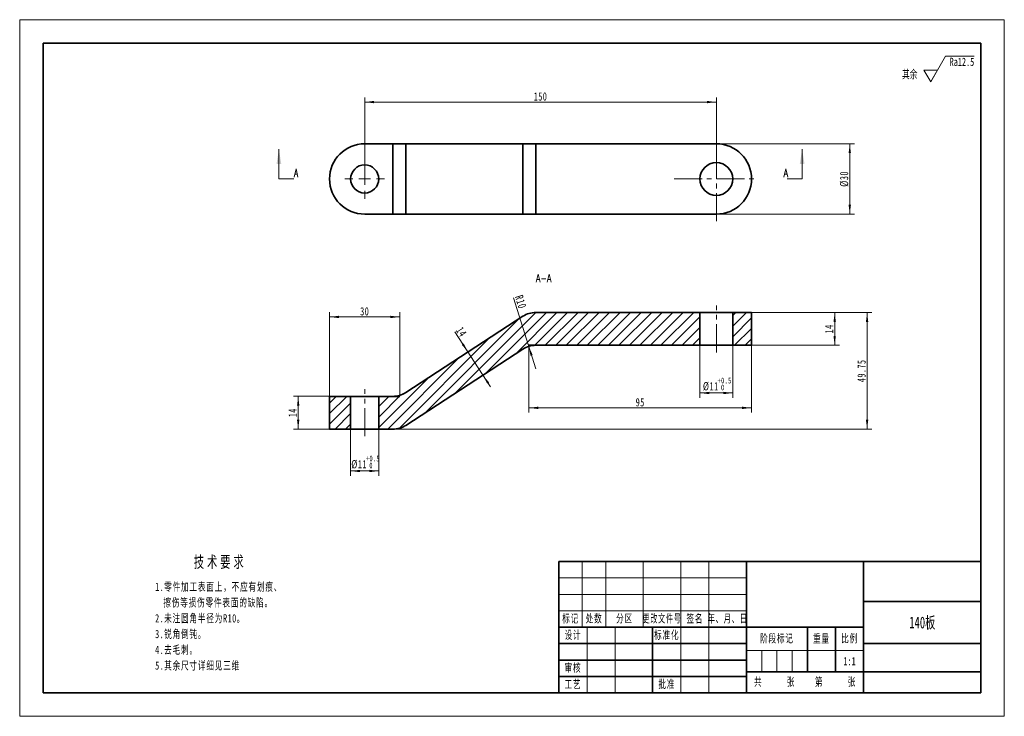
# Model space of a CAD drawing. Header units: millimetres. Extents: x -210 to 210, y -148 to 148.
import ezdxf
from ezdxf.enums import TextEntityAlignment as Align

# ---------------------------------------------------------------- set-up
doc = ezdxf.new("R2010")
doc.units = ezdxf.units.MM
doc.set_wipeout_variables(frame=1)
doc.linetypes.add('点画线', pattern=[18, 12, -2, 2, -2])
doc.layers.get('0').update_dxf_attribs({"lineweight": 35})
for name, color, linetype, lineweight in [('10', 7, 'Continuous', 18), ('中心线层', 1, '点画线', 18), ('剖面线层', 4, 'Continuous', 18), ('尺寸线层', 3, 'Continuous', 18), ('粗实线层', 7, 'Continuous', 35), ('细实线层', 7, 'Continuous', 18)]:
    doc.layers.add(name, color=color, linetype=linetype, lineweight=lineweight)
doc.styles.add('SLDTEXTSTYLE1', font='txt.shx', dxfattribs={"width": 0.7, "bigfont": 'gbcbig.shx'})
doc.styles.add('TitleStyle', font='txt', dxfattribs={"width": 0.667})
doc.styles.add('标准', font='txt', dxfattribs={"width": 0.667})
doc.dimstyles.new('GB_尺寸', dxfattribs={"dimtxt": 3.5, "dimasz": 4, "dimexe": 2, "dimexo": 0, "dimtad": 1, "dimdsep": 46, "dimtxsty": '标准', "dimblk": '_CAXARROW', "dimcen": 0, "dimdle": 6, "dimazin": 2, "dimtfac": 0.707107, "dimtdec": 3, "dimtmove": 2, "dimatfit": 3, "dimfxl": 0, "dimfrac": 2, "dimtolj": 1, "dimtzin": 0, "dimarcsym": 0})

# ---------------------------------------------------------------- blocks, each defined once
blk = doc.blocks.new('$CAXA_FRAME_13B17AC1$')
at = {"layer": '粗实线层'}
for p, q in [((-200, 138.5), (-200, -138.5)), ((200, 138.5), (-200, 138.5)), ((200, -138.5), (200, 138.5)), ((-200, -138.5), (200, -138.5))]:
    blk.add_line(p, q, dxfattribs=at)
at = {"layer": '细实线层'}
for p, q in [((210, 148.5), (-210, 148.5)), ((-210, 148.5), (-210, -148.5)), ((210, -148.5), (210, 148.5)), ((-210, -148.5), (210, -148.5))]:
    blk.add_line(p, q, dxfattribs=at)
blk = doc.blocks.new('$CAXA_TITLE_151E506F$')
at = {"layer": '粗实线层'}
for p, q in [((0, 56), (-180, 56)), ((-180, 56), (-180, 0)), ((-100, 56), (-100, 0)), ((-50, 56), (-50, 0)), ((0, 0), (0, 56)), ((0, 39), (-50, 39)), ((-50, 28), (-180, 28)), ((-140, 28), (-140, 0)), ((-74, 28), (-74, 9)), ((-62, 28), (-62, 9)), ((-100, 21), (-180, 21)), ((0, 21), (-50, 21)), ((-100, 14), (-180, 14)), ((0, 9), (-100, 9)), ((-100, 7), (-180, 7)), ((0, 0), (-180, 0))]:
    blk.add_line(p, q, dxfattribs=at)
at = {"layer": '细实线层'}
for p, q in [((-170, 56), (-170, 28)), ((-160, 56), (-160, 28)), ((-144, 56), (-144, 28)), ((-128, 56), (-128, 0)), ((-116, 56), (-116, 0)), ((-100, 49), (-180, 49)), ((-100, 42), (-180, 42)), ((-100, 35), (-180, 35)), ((-168, 28), (-168, 0)), ((-156, 28), (-156, 0)), ((-50, 18), (-100, 18)), ((-93.5, 18), (-93.5, 9)), ((-87, 18), (-87, 9)), ((-80.5, 18), (-80.5, 9))]:
    blk.add_line(p, q, dxfattribs=at)
at = {"layer": '尺寸线层', "char_height": 3.5, "attachment_point": 5, "line_spacing_factor": 1.369753, "style": '标准'}
for s, insert, width in [('\\T1.1;标记', (-175, 31.5), 18), ('\\T1.1;处数', (-165, 31.5), 18), ('\\T1.1;分区', (-152, 31.5), 30), ('\\T1.1;{\\W0.618357;更改文件号}', (-136, 31.5), 30), ('\\T1.1;签名', (-122, 31.5), 22), ('\\T1.1;{\\W0.634692;年、月、日}', (-108, 31.5), 30), ('\\T1.1;设计', (-174, 24.5), 22), ('\\T1.1;标准化', (-134, 24.5), 22), ('\\T1.1;阶段标记', (-87, 23), 50), ('\\T1.1;重量', (-68, 23), 22), ('\\T1.1;比例', (-56, 23), 22), ('\\T1.1;审核', (-174, 10.5), 22), ('\\T1.1;工艺', (-174, 3.5), 22), ('\\T1.1;批准', (-134, 3.5), 22), ('\\T1.1;共', (-95, 4.5), 8), ('\\T1.1;张', (-81, 4.5), 8), ('\\T1.1;第', (-69, 4.5), 8), ('\\T1.1;张', (-55, 4.5), 8)]:
    blk.add_mtext(s, dxfattribs=dict(at, insert=insert, width=width))
at = {"layer": '尺寸线层', "style": '标准'}
for tag, height, width, p in [('标记C', 3.54, 0.667, (-175, 52.5)), ('处数C', 3.54, 0.667, (-165, 52.5)), ('分区C', 3.54, 0.667, (-152, 52.5)), ('更改文件号C', 3.54, 0.512156, (-136, 52.5)), ('更改签名C', 3.54, 0.459969, (-122, 52.5)), ('更改日期C', 3.54, 0.62723, (-108, 52.5)), ('单位名称', 5.05, 0.667, (-25, 47.5)), ('标记B', 3.54, 0.667, (-175, 45.5)), ('处数B', 3.54, 0.667, (-165, 45.5)), ('分区B', 3.54, 0.667, (-152, 45.5)), ('更改文件号B', 3.54, 0.512156, (-136, 45.5)), ('更改签名B', 3.54, 0.459969, (-122, 45.5)), ('更改日期B', 3.54, 0.62723, (-108, 45.5)), ('材料名称', 5.05, 0.667, (-75, 42)), ('标记A', 3.54, 0.667, (-175, 38.5)), ('处数A', 3.54, 0.667, (-165, 38.5)), ('分区A', 3.54, 0.667, (-152, 38.5)), ('更改文件号A', 3.54, 0.512156, (-136, 38.5)), ('更改签名A', 3.54, 0.459969, (-122, 38.5)), ('更改日期A', 3.54, 0.62723, (-108, 38.5)), ('图纸名称', 5.05, 0.667, (-25, 30)), ('设计', 3.54, 0.667, (-162, 24.5)), ('设计日期', 3.54, 0.667, (-148, 24.5)), ('标准化', 3.54, 0.667, (-122, 24.5)), ('标准化日期', 3.54, 0.569556, (-108, 24.5)), ('图纸编号', 5.05, 0.667, (-25, 15)), ('审核', 3.54, 0.667, (-162, 10.5)), ('审核日期', 3.54, 0.667, (-148, 10.5)), ('阶段标记S', 3.54, 0.229984, (-96.75, 13.5)), ('阶段标记A', 3.54, 0.229984, (-90.25, 13.5)), ('阶段标记B', 3.54, 0.229984, (-83.75, 13.5)), ('阶段标记C', 3.54, 0.229984, (-77.25, 13.5)), ('重量', 3.54, 0.667, (-68, 13.5)), ('图纸比例', 3.54, 0.524733, (-56, 13.5)), ('工艺', 3.54, 0.667, (-162, 3.5)), ('工艺日期', 3.54, 0.667, (-148, 3.5)), ('批准', 3.54, 0.667, (-122, 3.5)), ('批准日期', 3.54, 0.667, (-108, 3.5)), ('页数', 3.54, 0.667, (-88, 4.5)), ('页码', 3.54, 0.667, (-62, 4.5)), ('投影符号', 3.54, 0.667, (-25, 4.5))]:
    blk.add_attdef(tag, text='', height=height, dxfattribs=dict(at, width=width)).set_placement(p, align=Align.MIDDLE_CENTER)
blk = doc.blocks.new('*X4')
at = {"layer": '尺寸线层', "color": 0, "linetype": 'ByBlock', "lineweight": -2, "line_spacing_factor": 1.15057}
for s, insert, char_height, width, attachment_point, style in [('\\T1.3;技术要求', (27.79, 0), 5, 114.1797, 2, 'TitleStyle'), ('\\T1.1;\\pxi-1,l1;1.零件加工表面上，不应有划痕、擦伤等损伤零件表面的缺陷。\\P2.未注圆角半径为R10。\\P3.锐角倒钝。\\P4.去毛刺。\\P5.其余尺寸详细见三维\\P', (0, -11.39), 3.5, 57.0899, 1, '标准')]:
    blk.add_mtext(s, dxfattribs=dict(at, insert=insert, char_height=char_height, width=width, attachment_point=attachment_point, style=style))
blk = doc.blocks.new('SW_CENTERMARKSYMBOL_0_9')
at = {"layer": '10', "color": 0}
for p, q in [((0, 5), (0, 8.5)), ((-5, 0), (-8.5, 0)), ((0, 0), (-2.5, 0)), ((0, 0), (0, 2.5)), ((0, 0), (0, -2.5)), ((0, 0), (2.5, 0)), ((5, 0), (8.5, 0)), ((0, -5), (0, -8.5))]:
    blk.add_line(p, q, dxfattribs=at)
blk = doc.blocks.new('*X6')
at = {"layer": '尺寸线层', "linetype": 'Continuous'}
for points in [[(137.64, 23.67), (137.14, 19.67), (138.14, 19.67)], [(137.64, 9.67), (137.14, 13.67), (138.14, 13.67)]]:
    blk.add_hatch(color=0, dxfattribs=at).paths.add_polyline_path(points, flags=0)
at = {"layer": '尺寸线层', "color": 0, "linetype": 'Continuous'}
for p, q in [((102.17, 23.67), (139.64, 23.67)), ((137.64, 9.67), (137.64, 23.67)), ((102.17, 9.67), (139.64, 9.67))]:
    blk.add_line(p, q, dxfattribs=at)
at = {"layer": '尺寸线层', "color": 0, "insert": (135.27, 16.67), "char_height": 3.5, "width": 7, "attachment_point": 5, "rotation": 90, "line_spacing_factor": 1.15057, "style": '标准'}
blk.add_mtext('\\T1.1;14', dxfattribs=at)
blk = doc.blocks.new('_CAXARROW')
blk.add_hatch(color=0).paths.add_polyline_path([(0, 0), (-1, 0.125), (-1, -0.125)], flags=0)
blk = doc.blocks.new('*X7')
at = {"layer": '尺寸线层', "linetype": 'Continuous'}
for points in [[(151.48, 23.67), (151.98, 19.67), (150.98, 19.67)], [(151.48, -26.08), (151.98, -22.08), (150.98, -22.08)]]:
    blk.add_hatch(color=0, dxfattribs=at).paths.add_polyline_path(points, flags=0)
at = {"layer": '尺寸线层', "color": 0, "linetype": 'Continuous'}
for p, q in [((80.17, 23.67), (153.48, 23.67)), ((151.48, 23.67), (151.48, -26.08)), ((-50.8, -26.08), (153.48, -26.08))]:
    blk.add_line(p, q, dxfattribs=at)
at = {"layer": '尺寸线层', "color": 0, "insert": (149.12, -1.21), "char_height": 3.5, "width": 16.3592, "attachment_point": 5, "rotation": 90, "line_spacing_factor": 1.15057, "style": '标准'}
blk.add_mtext('\\T1.1;49.75', dxfattribs=at)
blk = doc.blocks.new('*X8')
at = {"layer": '尺寸线层', "linetype": 'Continuous'}
for points in [[(-18.78, 6.8), (-21.38, 9.88), (-20.54, 10.42)], [(-12.39, -3.05), (-10.63, -6.67), (-9.79, -6.13)]]:
    blk.add_hatch(color=0, dxfattribs=at).paths.add_polyline_path(points, flags=0)
at = {"layer": '尺寸线层', "color": 0, "linetype": 'Continuous'}
for p, q in [((-9.12, -8.08), (-24.36, 15.37)), ((-12.68, 10.77), (-20.46, 5.71)), ((-6.29, 0.92), (-14.06, -4.14))]:
    blk.add_line(p, q, dxfattribs=at)
at = {"layer": '尺寸线层', "color": 0, "insert": (-21.56, 15.4), "char_height": 3.5, "width": 7, "attachment_point": 5, "rotation": 303.0239, "line_spacing_factor": 1.15057, "style": '标准'}
blk.add_mtext('\\T1.1;14', dxfattribs=at)
blk = doc.blocks.new('*X9')
at = {"layer": '尺寸线层', "linetype": 'Continuous'}
for points in [[(-91.2, -12.08), (-91.7, -16.08), (-90.7, -16.08)], [(-91.2, -26.08), (-91.7, -22.08), (-90.7, -22.08)]]:
    blk.add_hatch(color=0, dxfattribs=at).paths.add_polyline_path(points, flags=0)
at = {"layer": '尺寸线层', "color": 0, "linetype": 'Continuous'}
for p, q in [((-77.83, -12.08), (-93.2, -12.08)), ((-91.2, -26.08), (-91.2, -12.08)), ((-77.83, -26.08), (-93.2, -26.08))]:
    blk.add_line(p, q, dxfattribs=at)
at = {"layer": '尺寸线层', "color": 0, "insert": (-93.57, -19.08), "char_height": 3.5, "width": 7, "attachment_point": 5, "rotation": 90, "line_spacing_factor": 1.15057, "style": '标准'}
blk.add_mtext('\\T1.1;14', dxfattribs=at)
blk = doc.blocks.new('*X10')
at = {"layer": '尺寸线层', "linetype": 'Continuous'}
blk.add_hatch(color=0, dxfattribs=at).paths.add_polyline_path([(7.16, 9.21), (8.82, 5.54), (7.87, 5.24)], flags=0)
at = {"layer": '尺寸线层', "color": 0, "linetype": 'Continuous'}
blk.add_line((0.7, 29.9), (10.13, -0.33), dxfattribs=at)
at = {"layer": '尺寸线层', "color": 0, "linetype": 'Continuous', "insert": (3.72, 28.19), "char_height": 3.5, "width": 9.6812, "attachment_point": 5, "rotation": 287.3207, "line_spacing_factor": 1.15057, "style": '标准'}
blk.add_mtext('\\T1.1;R10', dxfattribs=at)
blk = doc.blocks.new('*X11')
at = {"layer": '尺寸线层', "linetype": 'Continuous'}
for points in [[(144.08, 95.6), (143.58, 91.6), (144.58, 91.6)], [(144.08, 65.6), (143.58, 69.6), (144.58, 69.6)]]:
    blk.add_hatch(color=0, dxfattribs=at).paths.add_polyline_path(points, flags=0)
at = {"layer": '尺寸线层', "color": 0, "linetype": 'Continuous'}
for p, q in [((87.17, 95.6), (146.08, 95.6)), ((144.08, 65.6), (144.08, 95.6)), ((87.17, 65.6), (146.08, 65.6))]:
    blk.add_line(p, q, dxfattribs=at)
at = {"layer": '尺寸线层', "color": 0, "insert": (141.73, 80.6), "char_height": 3.5, "width": 11.7255, "attachment_point": 5, "rotation": 90, "line_spacing_factor": 1.15057, "style": '标准'}
blk.add_mtext('\\T1.1;%%C30', dxfattribs=at)
blk = doc.blocks.new('*X12')
at = {"layer": '尺寸线层', "linetype": 'Continuous'}
for points in [[(-62.83, 113.38), (-58.83, 113.88), (-58.83, 112.88)], [(87.17, 113.38), (83.17, 113.88), (83.17, 112.88)]]:
    blk.add_hatch(color=0, dxfattribs=at).paths.add_polyline_path(points, flags=0)
at = {"layer": '尺寸线层', "color": 0, "linetype": 'Continuous'}
for p, q in [((-62.83, 80.6), (-62.83, 115.38)), ((87.17, 80.6), (87.17, 115.38)), ((-62.83, 113.38), (87.17, 113.38))]:
    blk.add_line(p, q, dxfattribs=at)
at = {"layer": '尺寸线层', "color": 0, "insert": (12.17, 115.74), "char_height": 3.5, "width": 9.3027, "attachment_point": 5, "line_spacing_factor": 1.15057, "style": '标准'}
blk.add_mtext('\\T1.1;150', dxfattribs=at)
blk = doc.blocks.new('*X14')
at = {"layer": '尺寸线层', "color": 0, "char_height": 3.5, "attachment_point": 1, "line_spacing_factor": 1.15057, "style": '标准'}
for s, insert, width in [('\\T1.1;{\\H0.707107x;+0.5}', (-62.28, -37.35), 19.6447), ('\\T1.1;%%C11', (-68.57, -39.28), 45.8989), ('\\T1.1;{\\H0.707107x;0}', (-60.85, -40.31), 19.6447)]:
    blk.add_mtext(s, dxfattribs=dict(at, insert=insert, width=width))
blk = doc.blocks.new('*X13')
at = {"layer": '尺寸线层', "linetype": 'Continuous'}
for points in [[(-68.83, -43.91), (-64.83, -44.41), (-64.83, -43.41)], [(-56.83, -43.91), (-60.83, -44.41), (-60.83, -43.41)]]:
    blk.add_hatch(color=0, dxfattribs=at).paths.add_polyline_path(points, flags=0)
at = {"layer": '尺寸线层', "color": 0, "linetype": 'Continuous'}
for p, q in [((-68.83, -26.08), (-68.83, -45.91)), ((-56.83, -26.08), (-56.83, -45.91)), ((-56.83, -43.91), (-68.83, -43.91))]:
    blk.add_line(p, q, dxfattribs=at)
at = {"layer": '尺寸线层', "color": 0}
blk.add_blockref('*X14', (0, 0), dxfattribs=at)
blk = doc.blocks.new('*X16')
at = {"layer": '尺寸线层', "color": 0, "char_height": 3.5, "attachment_point": 1, "line_spacing_factor": 1.15057, "style": '标准'}
for s, insert, width in [('\\T1.1;{\\H0.707107x;+0.5}', (87.72, -4.1), 19.6447), ('\\T1.1;%%C11', (81.43, -6.03), 45.8989), ('\\T1.1;{\\H0.707107x;0}', (89.15, -7.05), 19.6447)]:
    blk.add_mtext(s, dxfattribs=dict(at, insert=insert, width=width))
blk = doc.blocks.new('*X15')
at = {"layer": '尺寸线层', "linetype": 'Continuous'}
for points in [[(80.17, -10.65), (84.17, -10.15), (84.17, -11.15)], [(94.17, -10.65), (90.17, -10.15), (90.17, -11.15)]]:
    blk.add_hatch(color=0, dxfattribs=at).paths.add_polyline_path(points, flags=0)
at = {"layer": '尺寸线层', "color": 0, "linetype": 'Continuous'}
for p, q in [((80.17, 9.67), (80.17, -12.65)), ((94.17, 9.67), (94.17, -12.65)), ((80.17, -10.65), (94.17, -10.65))]:
    blk.add_line(p, q, dxfattribs=at)
at = {"layer": '尺寸线层', "color": 0}
blk.add_blockref('*X16', (0, 0), dxfattribs=at)
blk = doc.blocks.new('*X17')
at = {"layer": '尺寸线层', "linetype": 'Continuous'}
for points in [[(7.17, -16.99), (11.17, -16.49), (11.17, -17.49)], [(102.17, -16.99), (98.17, -16.49), (98.17, -17.49)]]:
    blk.add_hatch(color=0, dxfattribs=at).paths.add_polyline_path(points, flags=0)
at = {"layer": '尺寸线层', "color": 0, "linetype": 'Continuous'}
for p, q in [((7.17, 9.67), (7.17, -18.99)), ((102.17, 9.67), (102.17, -18.99)), ((7.17, -16.99), (102.17, -16.99))]:
    blk.add_line(p, q, dxfattribs=at)
at = {"layer": '尺寸线层', "color": 0, "insert": (54.67, -14.63), "char_height": 3.5, "width": 7, "attachment_point": 5, "line_spacing_factor": 1.15057, "style": '标准'}
blk.add_mtext('\\T1.1;95', dxfattribs=at)
blk = doc.blocks.new('*X18')
at = {"layer": '尺寸线层', "linetype": 'Continuous'}
for points in [[(-77.83, 21.77), (-73.83, 22.27), (-73.83, 21.27)], [(-47.83, 21.77), (-51.83, 22.27), (-51.83, 21.27)]]:
    blk.add_hatch(color=0, dxfattribs=at).paths.add_polyline_path(points, flags=0)
at = {"layer": '尺寸线层', "color": 0, "linetype": 'Continuous'}
for p, q in [((-77.83, -12.08), (-77.83, 23.77)), ((-77.83, 21.77), (-47.83, 21.77)), ((-47.83, -12.08), (-47.83, 23.77))]:
    blk.add_line(p, q, dxfattribs=at)
at = {"layer": '尺寸线层', "color": 0, "insert": (-62.83, 24.13), "char_height": 3.5, "width": 7, "attachment_point": 5, "line_spacing_factor": 1.15057, "style": '标准'}
blk.add_mtext('\\T1.1;30', dxfattribs=at)
blk = doc.blocks.new('*X19')
at = {"layer": '尺寸线层', "color": 0, "linetype": 'Continuous'}
for p, q in [((0, 0), (6.35, 11)), ((6.35, 11), (18.57, 11)), ((0, 0), (-2.89, 5)), ((-2.89, 5), (2.89, 5))]:
    blk.add_line(p, q, dxfattribs=at)
at = {"layer": '尺寸线层', "color": 0, "style": '标准', "width": 0.667}
blk.add_text('Ra12.5', height=3.5, dxfattribs=at).set_placement((13.3, 8.56), align=Align.MIDDLE_CENTER)
blk.add_text('其余', height=3.5, dxfattribs=at).set_placement((-5.69, 3.25), align=Align.MIDDLE_RIGHT)

msp = doc.modelspace()

# ---------------------------------------------------------------- hatches: boundary and pattern name
at = {"layer": '剖面线层'}
h = msp.add_hatch(dxfattribs=at)
h.set_pattern_fill('ANSI31', color=256, style=0, pattern_type=0)
edge = h.paths.add_edge_path(flags=0)
edge.add_arc((10.134, -0.335), 10, 90, 123.02387, ccw=False)
edge.add_line((10.134, 9.665), (80.169, 9.665))
edge.add_line((80.169, 9.665), (80.169, 23.665))
edge.add_line((80.169, 23.665), (10.134, 23.665))
edge.add_arc((10.134, 13.665), 10, 90, 123.02387)
edge.add_line((4.684, 22.05), (-45.345, -10.469))
edge.add_arc((-50.795, -2.085), 10, 270, 303.02387, ccw=False)
edge.add_line((-50.795, -12.085), (-56.831, -12.085))
edge.add_line((-56.831, -12.085), (-56.831, -26.085))
edge.add_line((-56.831, -26.085), (-50.795, -26.085))
edge.add_arc((-50.795, -16.085), 10, 270, 303.02387)
edge.add_line((-45.345, -24.469), (4.684, 8.05))
h = msp.add_hatch(dxfattribs=at)
h.set_pattern_fill('ANSI31', color=256, style=0, pattern_type=0)
h.paths.add_polyline_path([(94.169, 9.665), (102.169, 9.665), (102.169, 23.665), (94.169, 23.665)], flags=0)
h = msp.add_hatch(dxfattribs=at)
h.set_pattern_fill('ANSI31', color=256, style=0, pattern_type=0)
h.paths.add_polyline_path([(-68.831, -12.085), (-77.831, -12.085), (-77.831, -26.085), (-68.831, -26.085)], flags=0)
at = {"layer": '尺寸线层'}
for points in [[(-99.431, 93.299), (-100.447, 86.949), (-98.415, 86.949)], [(123.769, 93.299), (122.753, 86.949), (124.785, 86.949)]]:
    msp.add_hatch(color=256, dxfattribs=at).paths.add_polyline_path(points, flags=0)

# ---------------------------------------------------------------- linework, layer by layer
at = {"layer": '中心线层'}
for p, q in [((87.169, 62.599), (87.169, 98.599)), ((69.169, 80.599), (105.169, 80.599)), ((87.169, 6.665), (87.169, 26.665)), ((-62.831, -29.085), (-62.831, -9.085))]:
    msp.add_line(p, q, dxfattribs=at)
at = {"layer": '尺寸线层'}
for p, q in [((-99.431, 80.599), (-99.431, 93.299)), ((123.769, 80.599), (123.769, 93.299)), ((-99.431, 80.599), (-93.081, 80.599)), ((123.769, 80.599), (117.419, 80.599))]:
    msp.add_line(p, q, dxfattribs=at)
at = {"layer": '粗实线层'}
for p, q in [((-62.831, 95.599), (-50.795, 95.599)), ((-50.795, 65.599), (-50.795, 95.599)), ((-50.795, 95.599), (-45.345, 95.599)), ((-45.345, 95.599), (-45.345, 65.599)), ((-45.345, 95.599), (4.684, 95.599)), ((4.684, 65.599), (4.684, 95.599)), ((4.684, 95.599), (10.134, 95.599)), ((10.134, 95.599), (10.134, 65.599)), ((87.169, 95.599), (10.134, 95.599)), ((-62.831, 65.599), (-50.795, 65.599)), ((-45.345, 65.599), (-50.795, 65.599)), ((4.684, 65.599), (-45.345, 65.599)), ((10.134, 65.599), (4.684, 65.599)), ((10.134, 65.599), (87.169, 65.599)), ((-45.345, -10.469), (4.684, 22.05)), ((10.134, 23.665), (80.169, 23.665)), ((80.169, 23.665), (80.169, 9.665)), ((94.169, 23.665), (80.169, 23.665)), ((94.169, 9.665), (94.169, 23.665)), ((94.169, 23.665), (102.169, 23.665)), ((102.169, 9.665), (102.169, 23.665)), ((7.169, 9.665), (80.169, 9.665)), ((94.169, 9.665), (80.169, 9.665)), ((94.169, 9.665), (102.169, 9.665)), ((4.684, 8.05), (-45.345, -24.469)), ((-77.831, -12.085), (-77.831, -26.085)), ((-68.831, -12.085), (-77.831, -12.085)), ((-68.831, -12.085), (-68.831, -26.085)), ((-68.831, -12.085), (-56.831, -12.085)), ((-56.831, -26.085), (-56.831, -12.085)), ((-47.831, -12.085), (-56.831, -12.085)), ((-68.831, -26.085), (-77.831, -26.085)), ((-68.831, -26.085), (-56.831, -26.085)), ((-50.795, -26.085), (-56.831, -26.085))]:
    msp.add_line(p, q, dxfattribs=at)
for centre, radius in [((-62.831, 80.599), 6), ((87.169, 80.599), 7)]:
    msp.add_circle(centre, radius, dxfattribs=at)
for centre, radius, start, end in [((-62.831, 80.599), 15, 90, 270), ((87.169, 80.599), 15, 270, 90), ((10.134, 13.665), 10, 90, 123.02387), ((10.134, -0.335), 10, 90, 123.02387), ((-50.795, -2.085), 10, 270, 303.02387), ((-50.795, -16.085), 10, 270, 303.02387)]:
    msp.add_arc(centre, radius, start, end, dxfattribs=at)

# ---------------------------------------------------------------- block references
at = {"layer": '中心线层'}
msp.add_blockref('SW_CENTERMARKSYMBOL_0_9', (-62.831, 80.599), dxfattribs=at)
at = {"layer": '尺寸线层'}
msp.add_blockref('*X4', (-152.226, -80.144), dxfattribs=at)
at = {"layer": '粗实线层'}
msp.add_blockref('$CAXA_FRAME_13B17AC1$', (0, 0), dxfattribs=at)
ref = msp.add_blockref('$CAXA_TITLE_151E506F$', (200, -138.5), dxfattribs=at)
ref.add_attrib('图纸名称', '140板', dxfattribs={"layer": '尺寸线层', "height": 5, "style": '标准', "width": 0.667}).set_placement((175, -108.5), align=Align.MIDDLE_CENTER)
ref.add_attrib('图纸比例', '1:1', dxfattribs={"layer": '尺寸线层', "height": 3.5, "style": '标准', "width": 0.667}).set_placement((144, -125), align=Align.MIDDLE_CENTER)

# ---------------------------------------------------------------- texts
at = {"layer": '尺寸线层', "char_height": 3.5, "style": 'SLDTEXTSTYLE1'}
for s, insert, width, attachment_point in [('A', (-93.081, 84.929), 2.8, 1), ('A', (115.891, 84.929), 2.8, 1), ('A-A', (13.496, 40.027), 9.8, 2)]:
    msp.add_mtext(s, dxfattribs=dict(at, insert=insert, width=width, attachment_point=attachment_point))

# ---------------------------------------------------------------- dimensions: what is measured, and where the dimension line sits
at = {"layer": '尺寸线层'}
for base, p1, p2, picture, middle in [((87.169, 113.377), (-62.831, 80.599), (87.169, 80.599), '*X12', (12.169, 115.742)), ((-47.831, 21.774), (-77.831, -12.085), (-47.831, -12.085), '*X18', (-62.831, 24.13)), ((102.169, -16.99), (7.169, 9.665), (102.169, 9.665), '*X17', (54.669, -14.635))]:
    dim = msp.add_linear_dim(base=base, p1=p1, p2=p2, dimstyle='GB_尺寸', override={"dimscale": 1, "dimsah": 1, "dimtfill": 1, "dimtzin": 0}, dxfattribs=at)
    dim.commit()
    dim.dimension.update_dxf_attribs({"geometry": picture, "text_midpoint": middle})
for base, p1, p2, override, picture, middle in [((144.085, 95.599), (87.169, 65.599), (87.169, 95.599), {"dimscale": 1, "dimpost": '%%C<>', "dimsah": 1, "dimtfac": 1, "dimtfill": 1, "dimtzin": 0}, '*X11', (141.729, 80.599)), ((151.48, -26.085), (80.169, 23.665), (-50.795, -26.085), {"dimscale": 1, "dimsah": 1, "dimtfill": 1, "dimtzin": 0}, '*X7', (149.124, -1.21)), ((137.64, 23.665), (102.169, 9.665), (102.169, 23.665), {"dimscale": 1, "dimsah": 1, "dimtfill": 1, "dimtzin": 0}, '*X6', (135.275, 16.665)), ((-91.2, -12.085), (-77.831, -26.085), (-77.831, -12.085), {"dimscale": 1, "dimsah": 1, "dimtfill": 1, "dimtzin": 0}, '*X9', (-93.565, -19.085))]:
    dim = msp.add_linear_dim(base=base, p1=p1, p2=p2, angle=90, dimstyle='GB_尺寸', override=override, dxfattribs=at)
    dim.commit()
    dim.dimension.update_dxf_attribs({"geometry": picture, "text_midpoint": middle})
dim = msp.add_radius_dim(center=(10.134, -0.335), mpoint=(7.156, 9.212), dimstyle='GB_尺寸', override={"dimscale": 1, "dimpost": 'R<>', "dimsah": 1, "dimtfill": 1, "dimtzin": 0}, dxfattribs=at)
dim.commit()
dim.dimension.update_dxf_attribs({"geometry": '*X10', "text_midpoint": (1.458, 27.485)})
dim = msp.add_linear_dim(base=(-18.784, 6.796), p1=(-6.293, 0.915), p2=(-12.676, 10.766), angle=303.02387, text='14', dimstyle='GB_尺寸', override={"dimscale": 1, "dimsah": 1, "dimtfac": 1, "dimtfill": 1, "dimtzin": 0}, dxfattribs=at)
dim.commit()
dim.dimension.update_dxf_attribs({"geometry": '*X8', "text_midpoint": (-21.555, 15.399), "dimtype": 160})
for base, p1, p2, picture, middle in [((94.169, -10.654), (80.169, 9.665), (94.169, 9.665), '*X15', (87.169, -6.857)), ((-68.831, -43.909), (-56.831, -26.085), (-68.831, -26.085), '*X13', (-62.831, -40.111))]:
    dim = msp.add_linear_dim(base=base, p1=p1, p2=p2, text='\\A1;%%C11{\\H0.707107x;\\S+0.5^  0;}', dimstyle='GB_尺寸', override={"dimscale": 1, "dimsah": 1, "dimtfill": 1, "dimtzin": 0}, dxfattribs=at)
    dim.commit()
    dim.dimension.update_dxf_attribs({"geometry": picture, "text_midpoint": middle})

# ---------------------------------------------------------------- next in the draw order: wipeouts: each hides what was drawn before it
msp.add_wipeout([(178.617, 121.975), (181.504, 126.975), (181.504, 126.975), (175.73, 126.975), (175.73, 126.975)]).dxf.layer = '尺寸线层'

# ---------------------------------------------------------------- next in the draw order: block references
msp.add_blockref('*X19', (178.617, 121.975), dxfattribs=at)

doc.saveas('drawing.dxf')
